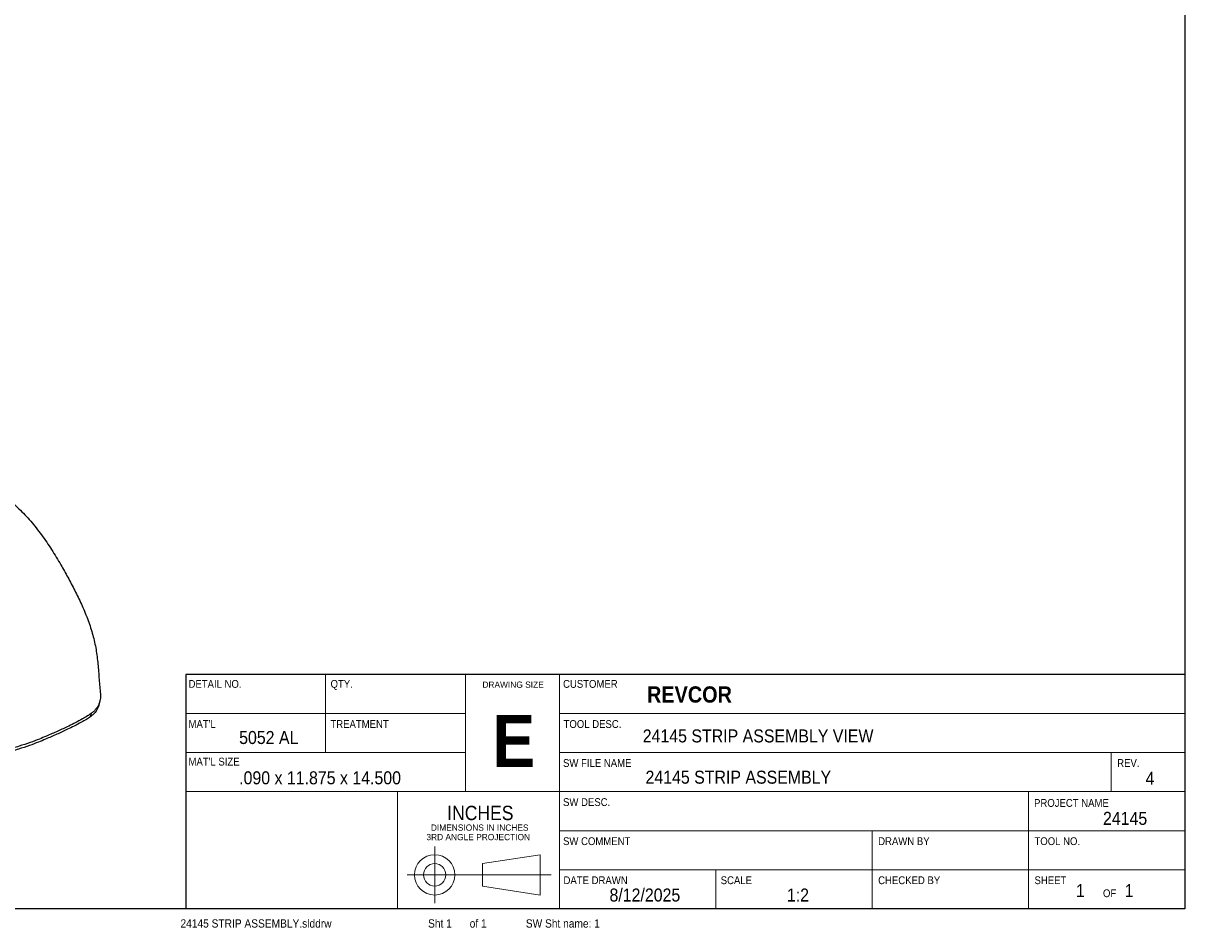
# Model space of a CAD drawing. Header units: inches. Extents: x 0.7 to 43.6, y 0.3 to 38.8.
# Tile 32 of 95: x 32.2 to 43.3, y 0.3 to 9. Entities that reach past the tile are written whole.
import ezdxf

# ---------------------------------------------------------------- set-up
doc = ezdxf.new("R2010")
doc.units = ezdxf.units.IN
doc.header["$MEASUREMENT"] = 0
doc.layers.add('SID-M-S', color=90, linetype='Continuous')
doc.styles.add('SLDTEXTSTYLE0', font='GOTHIC.TTF', dxfattribs={"width": 0.913})
doc.styles.add('SLDTEXTSTYLE1', font='GOTHIC.TTF', dxfattribs={"width": 1.000919})
doc.styles.add('SLDTEXTSTYLE2', font='GOTHICB.TTF', dxfattribs={"width": 0.913})

msp = doc.modelspace()

# ---------------------------------------------------------------- linework, layer by layer
at = {"color": 174, "linetype": 'Continuous', "lineweight": 25}
for p, q in [((43.31243, 33.500004), (43.31243, 0.500004)), ((37.31243, 2.750004), (33.72606, 2.750004)), ((33.72606, 2.750004), (33.72606, 0.500004)), ((43.31243, 2.750004), (37.31243, 2.750004)), ((43.31243, 0.500004), (0.68743, 0.500004))]:
    msp.add_line(p, q, dxfattribs=at)
at = {"color": 174, "linetype": 'Continuous', "lineweight": 18}
for p, q in [((35.069245, 2.375004), (35.069245, 2.750004)), ((36.41243, 2.750004), (36.41243, 1.625004)), ((37.31243, 2.750004), (37.31243, 0.500004)), ((36.41243, 2.375004), (33.72606, 2.375004)), ((35.069245, 2.375004), (35.069245, 2.000004)), ((37.31243, 2.375004), (43.31243, 2.375004)), ((36.41243, 2.000004), (33.72606, 2.000004)), ((43.31243, 2.000004), (37.31243, 2.000004)), ((42.605997, 1.625004), (42.605997, 2.000004)), ((37.31243, 1.625004), (33.72606, 1.625004)), ((35.760021, 0.500004), (35.760021, 1.625004)), ((43.31243, 1.625004), (37.31243, 1.625004)), ((41.81243, 0.875004), (41.81243, 1.625004)), ((43.31243, 1.250004), (37.31243, 1.250004)), ((40.31243, 0.875004), (40.31243, 1.250004)), ((36.115179, 1.098631), (36.115179, 0.553431)), ((36.573027, 0.933399), (37.126097, 1.019503)), ((37.126097, 0.63256), (37.126097, 1.019503)), ((36.573027, 0.933399), (36.573027, 0.718664)), ((35.850424, 0.826031), (37.234488, 0.826031)), ((43.31243, 0.875004), (37.31243, 0.875004)), ((38.81243, 0.500004), (38.81243, 0.875004)), ((40.31243, 0.500004), (40.31243, 0.875004)), ((41.81243, 0.500004), (41.81243, 0.875004)), ((36.573027, 0.718664), (37.126097, 0.63256)), ((33.72606, 0.500004), (37.31243, 0.500004))]:
    msp.add_line(p, q, dxfattribs=at)
for radius in [0.193471, 0.107367]:
    msp.add_circle((36.115179, 0.826031), radius, dxfattribs=at)
at = {"layer": 'SID-M-S'}
msp.add_line((32.819474, 2.374929), (32.810983, 2.342316), dxfattribs=at)
at = {"layer": 'SID-M-S', "flags": 128}
msp.add_lwpolyline([(32.896892, 2.466865), (32.900814, 2.484298), (32.904738, 2.501733)], dxfattribs=at)
at = {"layer": 'SID-M-S'}
for points, knots in [([(28.968088, 5.517595), (28.997165, 5.512985), (29.053213, 5.504101), (29.137396, 5.489556), (29.220681, 5.474418), (29.304599, 5.458383), (29.387619, 5.441862), (29.463654, 5.42615), (29.54049, 5.409785), (29.607625, 5.395065), (29.674066, 5.380146), (29.731587, 5.366975), (29.789221, 5.353536), (29.864747, 5.335643), (29.958837, 5.312829), (30.069872, 5.285021), (30.1801, 5.256527), (30.285389, 5.228464), (30.38921, 5.199951), (30.497083, 5.16952), (30.619897, 5.133756), (30.747342, 5.094686), (30.874827, 5.052981), (30.994655, 5.010774), (31.112692, 4.96533), (31.217336, 4.92075), (31.310265, 4.87767), (31.39495, 4.835635), (31.477238, 4.792071), (31.557891, 4.746809), (31.634997, 4.701259), (31.734272, 4.639947), (31.857638, 4.558714), (31.997673, 4.454504), (32.127602, 4.341527), (32.242437, 4.220358), (32.345264, 4.089116), (32.439713, 3.948779), (32.521656, 3.812564), (32.595763, 3.681985), (32.66225, 3.55702), (32.725874, 3.425304), (32.784721, 3.287222), (32.824514, 3.169405), (32.848842, 3.075587), (32.863319, 3.006034), (32.874133, 2.936364), (32.882167, 2.866445), (32.888629, 2.794222), (32.894142, 2.721863), (32.899144, 2.649484), (32.904374, 2.602339), (32.906987, 2.57879)], [0, 0, 0, 0, 0.01305562, 0.02516568, 0.038195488, 0.051108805, 0.063799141, 0.076683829, 0.086635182, 0.099971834, 0.108556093, 0.118441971, 0.127721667, 0.136594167, 0.155478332, 0.174385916, 0.19249191, 0.211743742, 0.228817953, 0.246794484, 0.268718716, 0.29439203, 0.316068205, 0.339637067, 0.362901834, 0.385932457, 0.404249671, 0.422371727, 0.441705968, 0.459901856, 0.478179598, 0.496068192, 0.530879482, 0.568109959, 0.603449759, 0.638591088, 0.674973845, 0.711514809, 0.747601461, 0.775500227, 0.803748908, 0.832214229, 0.860755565, 0.889032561, 0.902744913, 0.916463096, 0.930210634, 0.943969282, 0.957777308, 0.97275024, 0.986388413, 1, 1, 1, 1]), ([(32.906987, 2.57879), (32.908324, 2.559791), (32.911003, 2.52172), (32.896914, 2.46712), (32.87267, 2.424886), (32.845304, 2.394551), (32.828027, 2.381426), (32.819474, 2.374929)], [0, 0, 0, 0, 0.249499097, 0.499959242, 0.748991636, 0.875744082, 1, 1, 1, 1]), ([(32.895029, 2.467287), (32.892871, 2.45617), (32.887175, 2.42682), (32.864836, 2.391734), (32.837296, 2.361639), (32.819701, 2.348719), (32.810983, 2.342316)], [0, 0, 0, 0, 0.232667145, 0.614253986, 0.808845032, 1, 1, 1, 1]), ([(32.810983, 2.342316), (32.798733, 2.334297), (32.7711, 2.316208), (32.720003, 2.286472), (32.659708, 2.254809), (32.597212, 2.224792), (32.540887, 2.198772), (32.488669, 2.174972), (32.435742, 2.151312), (32.377916, 2.126094), (32.308863, 2.097261), (32.223376, 2.064743), (32.120751, 2.030653), (31.994129, 1.9939), (31.844773, 1.956673), (31.674569, 1.92033), (31.546179, 1.896164), (31.464434, 1.88154), (31.429607, 1.875398), (31.391389, 1.868751), (31.344651, 1.860759), (31.294838, 1.852466), (31.25187, 1.845537), (31.196723, 1.836849), (31.130708, 1.826907), (31.048427, 1.815444), (30.976247, 1.806178), (30.909371, 1.79829), (30.847419, 1.791638), (30.788687, 1.785913), (30.730564, 1.780838), (30.667674, 1.775921), (30.607935, 1.771701), (30.542474, 1.767339), (30.483992, 1.763594), (30.427608, 1.759952), (30.384982, 1.757132), (30.34721, 1.75454), (30.289623, 1.750453), (30.212681, 1.744614), (30.138666, 1.738312), (30.088777, 1.733852), (30.06098, 1.731332), (30.032085, 1.728684), (30.001377, 1.725848), (29.96777, 1.72273), (29.939242, 1.7201), (29.913456, 1.717727), (29.888449, 1.715454), (29.856029, 1.712553), (29.818736, 1.709299), (29.782177, 1.706213), (29.747757, 1.703431), (29.690799, 1.699015), (29.610331, 1.693466), (29.503477, 1.687829), (29.40795, 1.684136), (29.318213, 1.681589), (29.240115, 1.679698), (29.165949, 1.677672), (29.101697, 1.675437), (29.043896, 1.672822), (28.987915, 1.66961), (28.935507, 1.665996), (28.885402, 1.66204), (28.83558, 1.657681), (28.776369, 1.652027), (28.712376, 1.645488), (28.650859, 1.639215), (28.600329, 1.634407), (28.54989, 1.630142), (28.497419, 1.626682), (28.4423, 1.624896), (28.392654, 1.625296), (28.345818, 1.627741), (28.299154, 1.632186), (28.247886, 1.638857), (28.211839, 1.644074), (28.191848, 1.646966)], [0, 0, 0, 0, 0.011637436, 0.02625218, 0.046200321, 0.064027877, 0.078657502, 0.092461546, 0.106307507, 0.120768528, 0.137537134, 0.1587482, 0.183260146, 0.209401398, 0.244357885, 0.281103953, 0.318277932, 0.325251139, 0.332342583, 0.340074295, 0.349135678, 0.361504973, 0.37108909, 0.375831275, 0.39572043, 0.411946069, 0.426589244, 0.440128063, 0.453000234, 0.464550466, 0.476065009, 0.488522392, 0.502955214, 0.512528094, 0.528474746, 0.53864824, 0.546947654, 0.554500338, 0.561714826, 0.582120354, 0.601508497, 0.606955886, 0.6126214, 0.61850419, 0.624623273, 0.631398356, 0.639053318, 0.642065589, 0.647163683, 0.654341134, 0.661882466, 0.669955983, 0.676680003, 0.682909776, 0.704745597, 0.725805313, 0.748111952, 0.763053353, 0.780641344, 0.795911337, 0.808554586, 0.82016755, 0.831578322, 0.84321849, 0.852736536, 0.86282279, 0.874383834, 0.889899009, 0.903143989, 0.913275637, 0.921912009, 0.935141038, 0.946601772, 0.956975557, 0.966801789, 0.976592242, 0.987019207, 1, 1, 1, 1]), ([(32.819474, 2.374929), (32.807438, 2.366783), (32.780271, 2.348397), (32.729832, 2.318128), (32.670006, 2.285892), (32.607647, 2.255391), (32.551154, 2.229001), (32.498556, 2.204902), (32.445073, 2.180984), (32.386525, 2.15554), (32.316611, 2.126452), (32.230121, 2.093667), (32.126403, 2.059312), (31.998587, 2.02231), (31.848007, 1.984882), (31.676597, 1.948419), (31.547383, 1.924234), (31.465166, 1.909626), (31.430157, 1.903496), (31.391742, 1.896866), (31.344773, 1.888899), (31.29473, 1.880641), (31.251577, 1.873748), (31.196207, 1.86511), (31.129927, 1.855233), (31.047323, 1.843858), (30.974874, 1.834671), (30.907758, 1.826863), (30.818239, 1.817371), (30.724141, 1.809062), (30.630192, 1.802264), (30.548616, 1.796833), (30.471516, 1.791986), (30.397281, 1.787217), (30.34016, 1.783347), (30.288932, 1.779685), (30.240158, 1.776), (30.193273, 1.772262), (30.145748, 1.768253), (30.09559, 1.763795), (30.040588, 1.75874), (29.996856, 1.754623), (29.965431, 1.751652), (29.94755, 1.749962), (29.930371, 1.748342), (29.883775, 1.743942), (29.81565, 1.737654), (29.729599, 1.730276), (29.657977, 1.724733), (29.593245, 1.720319), (29.52966, 1.716561), (29.46445, 1.713269), (29.396041, 1.710358), (29.320829, 1.707738), (29.2435, 1.705348), (29.170005, 1.702827), (29.106288, 1.700149), (29.048936, 1.697124), (28.993369, 1.693508), (28.941339, 1.68951), (28.891588, 1.685181), (28.842125, 1.68045), (28.78338, 1.67435), (28.719964, 1.667324), (28.659087, 1.660585), (28.609175, 1.655409), (28.561871, 1.651028), (28.514557, 1.64752), (28.466352, 1.64544), (28.422854, 1.645211), (28.382216, 1.646766), (28.342652, 1.650048), (28.302267, 1.655052), (28.257028, 1.662029), (28.225027, 1.667114), (28.207211, 1.669946)], [0, 0, 0, 0, 0.011623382, 0.026235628, 0.046219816, 0.064129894, 0.078867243, 0.092803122, 0.106805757, 0.121447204, 0.138420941, 0.159879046, 0.184655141, 0.211052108, 0.246308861, 0.283322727, 0.320724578, 0.327736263, 0.334866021, 0.34263831, 0.351747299, 0.364177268, 0.373800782, 0.378561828, 0.39853639, 0.414828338, 0.429529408, 0.44312027, 0.456040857, 0.484402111, 0.500650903, 0.513419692, 0.534212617, 0.547729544, 0.558762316, 0.569111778, 0.579036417, 0.588576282, 0.597777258, 0.60809964, 0.619257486, 0.63142715, 0.634857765, 0.638485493, 0.642368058, 0.645368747, 0.666995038, 0.684042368, 0.697988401, 0.710772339, 0.723592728, 0.736830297, 0.750611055, 0.765405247, 0.782841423, 0.797996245, 0.810554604, 0.82209704, 0.83344454, 0.84502492, 0.854496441, 0.86453429, 0.876036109, 0.891454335, 0.904592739, 0.914622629, 0.923154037, 0.934670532, 0.944729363, 0.953849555, 0.96240125, 0.97069676, 0.97922782, 0.988434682, 1, 1, 1, 1])]:
    msp.add_open_spline(points, degree=3, knots=knots, dxfattribs=at)

# ---------------------------------------------------------------- texts
at = {"color": 174, "linetype": 'Continuous', "lineweight": 18}
for s, insert, char_height, attachment_point, style in [('DETAIL NO.', (33.753197, 2.696167), 0.075, 1, 'SLDTEXTSTYLE0'), ('QTY.', (35.116239, 2.696167), 0.075, 1, 'SLDTEXTSTYLE0'), ('DRAWING SIZE', (36.867303, 2.681173), 0.06, 2, 'SLDTEXTSTYLE1'), ('CUSTOMER', (37.346839, 2.696167), 0.075, 1, 'SLDTEXTSTYLE0'), ('REVCOR', (38.15243, 2.635012), 0.156, 1, 'SLDTEXTSTYLE2'), ('E', (36.874148, 2.361551), 0.5, 2, 'SLDTEXTSTYLE2'), ("MAT'L", (33.753197, 2.310937), 0.075, 1, 'SLDTEXTSTYLE0'), ('TREATMENT', (35.115034, 2.310937), 0.075, 1, 'SLDTEXTSTYLE0'), ('TOOL DESC.', (37.352008, 2.310937), 0.075, 1, 'SLDTEXTSTYLE0'), ('5052 AL', (34.239203, 2.206648), 0.125, 1, 'SLDTEXTSTYLE0'), ('24145 STRIP ASSEMBLY VIEW', (38.111641, 2.221788), 0.125, 1, 'SLDTEXTSTYLE0'), ("MAT'L SIZE", (33.753197, 1.949908), 0.075, 1, 'SLDTEXTSTYLE0'), ('SW FILE NAME', (37.346784, 1.936736), 0.075, 1, 'SLDTEXTSTYLE0'), ('REV.', (42.663961, 1.936736), 0.075, 1, 'SLDTEXTSTYLE0'), ('.090 x 11.875 x 14.500 ', (34.239203, 1.819753), 0.125, 1, 'SLDTEXTSTYLE0'), ('24145 STRIP ASSEMBLY', (38.138136, 1.825773), 0.125, 1, 'SLDTEXTSTYLE0'), ('4', (42.936785, 1.815302), 0.125, 1, 'SLDTEXTSTYLE0'), ('SW DESC.', (37.346784, 1.561736), 0.075, 1, 'SLDTEXTSTYLE0'), ('INCHES', (36.2355, 1.489014), 0.1377953, 1, 'SLDTEXTSTYLE0'), ('PROJECT NAME', (41.866351, 1.553626), 0.075, 1, 'SLDTEXTSTYLE0'), ('24145 ', (42.527605, 1.430566), 0.125, 1, 'SLDTEXTSTYLE0'), ('DIMENSIONS IN INCHES', (36.07869, 1.309289), 0.06, 1, 'SLDTEXTSTYLE1'), ('3RD ANGLE PROJECTION', (36.035682, 1.218667), 0.06, 1, 'SLDTEXTSTYLE1'), ('SW COMMENT', (37.346784, 1.186736), 0.075, 1, 'SLDTEXTSTYLE0'), ('DRAWN BY', (40.370393, 1.186736), 0.075, 1, 'SLDTEXTSTYLE0'), ('TOOL NO.', (41.870393, 1.186736), 0.075, 1, 'SLDTEXTSTYLE0'), ('DATE DRAWN', (37.351232, 0.811736), 0.075, 1, 'SLDTEXTSTYLE0'), ('SCALE', (38.859724, 0.811736), 0.075, 1, 'SLDTEXTSTYLE0'), ('CHECKED BY', (40.370393, 0.811736), 0.075, 1, 'SLDTEXTSTYLE0'), ('SHEET', (41.870393, 0.811736), 0.075, 1, 'SLDTEXTSTYLE0'), ('8/12/2025', (37.792631, 0.69495), 0.125, 1, 'SLDTEXTSTYLE0'), ('1:2', (39.494607, 0.69495), 0.125, 1, 'SLDTEXTSTYLE0'), ('1', (42.267752, 0.737014), 0.125, 1, 'SLDTEXTSTYLE0'), ('OF', (42.527605, 0.687035), 0.075, 1, 'SLDTEXTSTYLE0'), ('1', (42.736105, 0.737014), 0.125, 1, 'SLDTEXTSTYLE0')]:
    msp.add_mtext(s, dxfattribs=dict(at, insert=insert, char_height=char_height, attachment_point=attachment_point, style=style))
at = {"color": 7, "linetype": 'Continuous', "lineweight": 0, "char_height": 0.08, "attachment_point": 1, "style": 'SLDTEXTSTYLE0'}
for s, insert in [('24145 STRIP ASSEMBLY.slddrw', (33.676328, 0.399457)), ('Sht 1', (36.051649, 0.399457)), ('of 1', (36.451286, 0.399457)), ('SW Sht name: 1', (36.989578, 0.399457))]:
    msp.add_mtext(s, dxfattribs=dict(at, insert=insert))

doc.saveas('drawing.dxf')
